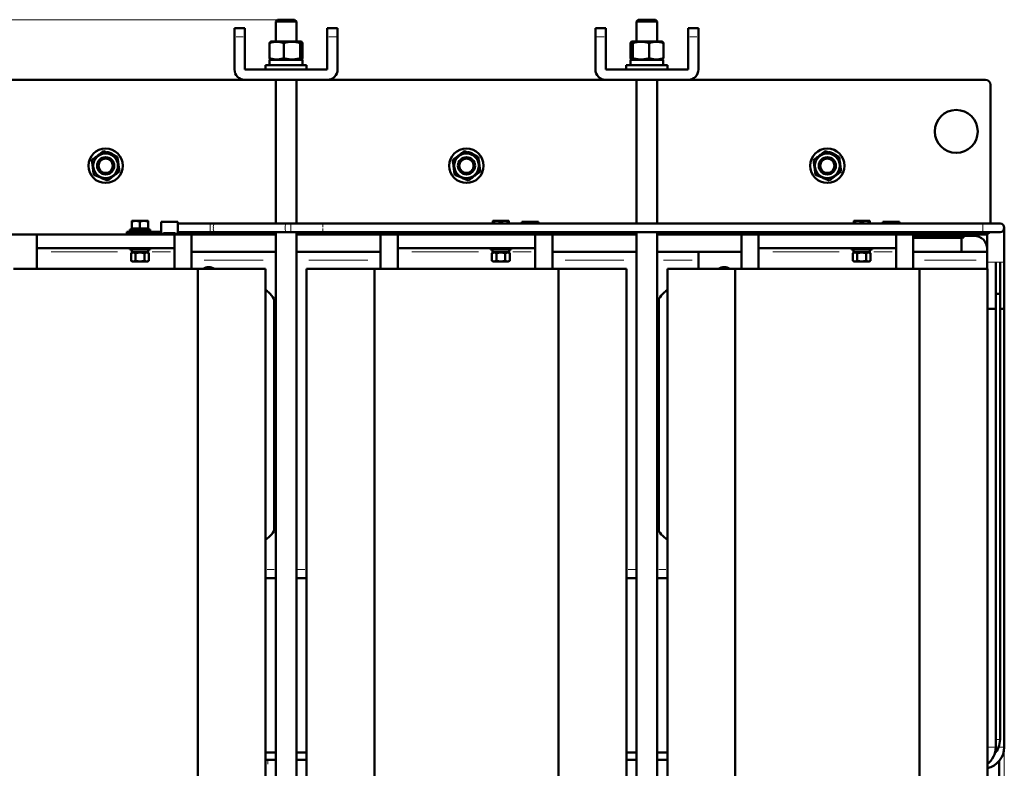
# Model space of a CAD drawing. Header units: millimetres. Extents: x 0 to 1498, y 0 to 2100.
# Tile 4 of 7: x 535 to 1108, y 720 to 1156. Entities that reach past the tile are written whole.
import ezdxf

# ---------------------------------------------------------------- set-up
doc = ezdxf.new("R2010")
doc.units = ezdxf.units.MM
doc.header["$LTSCALE"] = 5
doc.linetypes.add('SLD-Сплошная', pattern=[0])
doc.styles.add('SLDTEXTSTYLE0', font='TXT', dxfattribs={"width": 0.7})
doc.styles.add('SLDTEXTSTYLE1', font='TXT', dxfattribs={"width": 0.7, "bigfont": 'bigfont'})
doc.dimstyles.new('SLDDIMSTYLE0', dxfattribs={"dimtxt": 25, "dimasz": 25, "dimexe": 0, "dimexo": 0.0625, "dimgap": 6.25, "dimtad": 2, "dimdec": 1, "dimrnd": 1e-09, "dimzin": 12, "dimdsep": 46, "dimtxsty": 'SLDTEXTSTYLE0', "dimsah": 1, "dimcen": 0.09, "dimadec": 0, "dimazin": 3, "dimtfac": 1, "dimtdec": 3, "dimtofl": 0, "dimtmove": 0, "dimatfit": 3, "dimfxl": 1, "dimfrac": 2, "dimtolj": 1, "dimtzin": 12, "dimarcsym": 0})

# ---------------------------------------------------------------- blocks, each defined once
blk = doc.blocks.new('_D')
at = {"color": 7, "linetype": 'SLD-Сплошная', "lineweight": 0}
for p, q in [((1107.76, 732.47), (1107.76, 375.78)), ((484.78, 520.73), (484.78, 375.78)), ((484.78, 380.78), (1107.76, 380.78))]:
    blk.add_line(p, q, dxfattribs=at)
at = {"color": 7, "linetype": 'SLD-Сплошная', "lineweight": 18}
for points in [[(484.78, 380.78), (509.78, 376.94), (509.78, 384.63)], [(1107.76, 380.78), (1082.76, 384.63), (1082.76, 376.94)]]:
    blk.add_solid(points, dxfattribs=at)
at = {"color": 7, "linetype": 'SLD-Сплошная', "lineweight": 18, "insert": (786.5, 413.01), "char_height": 25, "attachment_point": 1, "style": 'SLDTEXTSTYLE1'}
blk.add_mtext('Ш', dxfattribs=at)
blk = doc.blocks.new('_D_1')
at = {"color": 7, "linetype": 'SLD-Сплошная', "lineweight": 0}
for p, q in [((684.73, 1155.78), (389.78, 1155.78)), ((394.78, 470.78), (394.78, 1155.78)), ((484.73, 470.78), (389.78, 470.78))]:
    blk.add_line(p, q, dxfattribs=at)
at = {"color": 7, "linetype": 'SLD-Сплошная', "lineweight": 18}
for points in [[(394.78, 1155.78), (390.94, 1130.78), (398.63, 1130.78)], [(394.78, 470.78), (398.63, 495.78), (390.94, 495.78)]]:
    blk.add_solid(points, dxfattribs=at)
at = {"color": 7, "linetype": 'SLD-Сплошная', "lineweight": 18, "insert": (362.56, 805.28), "char_height": 25, "attachment_point": 1, "rotation": 90, "style": 'SLDTEXTSTYLE1'}
blk.add_mtext('В', dxfattribs=at)

msp = doc.modelspace()

# ---------------------------------------------------------------- linework, layer by layer
at = {"color": 7, "linetype": 'SLD-Сплошная', "lineweight": 50}
for p, q in [((684.78, 1155.78), (683.78, 1154.78)), ((683.78, 1154.78), (683.78, 1143.18)), ((695.78, 1154.78), (683.78, 1154.78)), ((694.78, 1155.78), (684.78, 1155.78)), ((695.78, 1154.78), (694.78, 1155.78)), ((695.78, 1143.18), (695.78, 1154.78)), ((894.78, 1155.78), (893.78, 1154.78)), ((893.78, 1154.78), (893.78, 1143.18)), ((905.78, 1154.78), (893.78, 1154.78)), ((904.78, 1155.78), (894.78, 1155.78)), ((905.78, 1154.78), (904.78, 1155.78)), ((905.78, 1143.18), (905.78, 1154.78)), ((665.78, 1150.78), (659.78, 1150.78)), ((659.78, 1145.78), (659.78, 1150.78)), ((665.78, 1150.78), (665.78, 1145.78)), ((713.78, 1150.78), (719.78, 1150.78)), ((713.78, 1145.78), (713.78, 1150.78)), ((719.78, 1145.78), (719.78, 1150.78)), ((875.78, 1150.78), (869.78, 1150.78)), ((869.78, 1150.78), (869.78, 1145.78)), ((875.78, 1150.78), (875.78, 1145.78)), ((923.78, 1150.78), (929.78, 1150.78)), ((923.78, 1145.78), (923.78, 1150.78)), ((929.78, 1145.78), (929.78, 1150.78)), ((659.78, 1126.78), (659.78, 1145.78)), ((665.78, 1145.78), (665.78, 1126.78)), ((680.18, 1133.4), (680.18, 1142.16)), ((680.69, 1142.91), (680.68, 1142.9)), ((681.16, 1143.18), (680.69, 1142.91)), ((698.41, 1143.18), (681.16, 1143.18)), ((688.43, 1133.4), (688.43, 1142.16)), ((698.03, 1133.4), (698.03, 1142.16)), ((698.88, 1142.91), (698.41, 1143.18)), ((699.38, 1133.4), (699.38, 1142.16)), ((713.78, 1126.78), (713.78, 1145.78)), ((719.78, 1145.78), (719.78, 1126.78)), ((869.78, 1126.78), (869.78, 1145.78)), ((875.78, 1145.78), (875.78, 1126.78)), ((890.18, 1142.16), (890.18, 1133.4)), ((891.16, 1143.18), (890.68, 1142.9)), ((908.41, 1143.18), (891.16, 1143.18)), ((891.54, 1142.16), (891.54, 1133.4)), ((901.14, 1142.16), (901.14, 1133.4)), ((908.89, 1142.9), (908.41, 1143.18)), ((909.38, 1133.4), (909.38, 1142.16)), ((923.78, 1126.78), (923.78, 1145.78)), ((929.78, 1145.78), (929.78, 1126.78)), ((677.78, 1129.28), (677.78, 1126.78)), ((701.78, 1129.28), (677.78, 1129.28)), ((680.23, 1132.38), (680.23, 1129.28)), ((699.33, 1132.38), (680.23, 1132.38)), ((680.71, 1132.64), (681.16, 1132.38)), ((698.41, 1132.38), (698.86, 1132.64)), ((699.33, 1129.28), (699.33, 1132.38)), ((701.78, 1126.78), (701.78, 1129.28)), ((887.78, 1129.28), (887.78, 1126.78)), ((911.78, 1129.28), (887.78, 1129.28)), ((890.23, 1132.38), (890.23, 1129.28)), ((909.33, 1132.38), (890.23, 1132.38)), ((890.71, 1132.64), (891.16, 1132.38)), ((908.41, 1132.38), (908.86, 1132.64)), ((909.33, 1129.28), (909.33, 1132.38)), ((911.78, 1126.78), (911.78, 1129.28)), ((665.78, 1126.78), (713.78, 1126.78)), ((875.78, 1126.78), (923.78, 1126.78)), ((492.78, 1120.78), (665.78, 1120.78)), ((713.78, 1120.78), (665.78, 1120.78)), ((683.78, 1120.78), (683.78, 1037.11)), ((695.78, 1037.11), (695.78, 1120.78)), ((713.78, 1120.78), (875.78, 1120.78)), ((923.78, 1120.78), (875.78, 1120.78)), ((893.78, 1120.78), (893.78, 1037.11)), ((905.78, 1037.11), (905.78, 1120.78)), ((923.78, 1120.78), (1096.78, 1120.78)), ((1099.78, 1117.78), (1099.78, 1037.11)), ((587.66, 1077.71), (587.83, 1078.13)), ((589.16, 1077.43), (589.83, 1076.93)), ((797.66, 1077.71), (797.83, 1078.13)), ((799.16, 1077.43), (799.83, 1076.93)), ((1007.66, 1077.71), (1007.83, 1078.13)), ((1009.16, 1077.43), (1009.83, 1076.93)), ((602.45, 1038.66), (600.12, 1038.66)), ((600.12, 1034.28), (600.12, 1038.4)), ((607.12, 1038.66), (602.45, 1038.66)), ((604.79, 1034.28), (604.79, 1038.4)), ((609.46, 1038.66), (607.12, 1038.66)), ((609.46, 1038.4), (609.46, 1034.28)), ((626.78, 1038.15), (617.07, 1038.15)), ((645.55, 1037.11), (626.78, 1037.11)), ((648.16, 1037.11), (645.55, 1037.11)), ((689.91, 1037.11), (648.16, 1037.11)), ((692.52, 1037.11), (689.91, 1037.11)), ((711.19, 1037.11), (692.52, 1037.11)), ((1095.26, 1037.11), (711.19, 1037.11)), ((812.45, 1038.66), (810.12, 1038.66)), ((810.12, 1037.11), (810.12, 1038.4)), ((817.12, 1038.66), (812.45, 1038.66)), ((814.79, 1037.11), (814.79, 1038.4)), ((819.46, 1038.66), (817.12, 1038.66)), ((819.46, 1038.4), (819.46, 1037.11)), ((836.78, 1038.15), (827.07, 1038.15)), ((855.99, 1037.11), (836.78, 1037.11)), ((857.76, 1037.11), (855.99, 1037.11)), ((889.41, 1037.11), (857.76, 1037.11)), ((891.17, 1037.11), (889.41, 1037.11)), ((980.28, 1037.11), (891.17, 1037.11)), ((1092.76, 1037.11), (980.28, 1037.11)), ((1022.45, 1038.66), (1020.12, 1038.66)), ((1020.12, 1037.11), (1020.12, 1038.4)), ((1027.12, 1038.66), (1022.45, 1038.66)), ((1024.79, 1037.11), (1024.79, 1038.4)), ((1029.46, 1038.66), (1027.12, 1038.66)), ((1029.46, 1038.4), (1029.46, 1037.11)), ((1046.78, 1038.15), (1037.07, 1038.15)), ((1102.76, 1037.11), (1092.76, 1037.11)), ((1105.26, 1037.11), (1095.26, 1037.11)), ((597.16, 1032.39), (597.16, 1031.21)), ((598.79, 1033.68), (598.79, 1032.43)), ((604.79, 1033.68), (598.79, 1033.68)), ((600.12, 1034.28), (602.45, 1034.28)), ((601.79, 1032.43), (601.79, 1032.39)), ((602.45, 1034.28), (604.79, 1034.28)), ((604.79, 1034.28), (607.12, 1034.28)), ((610.79, 1033.68), (604.79, 1033.68)), ((607.12, 1034.28), (609.46, 1034.28)), ((607.79, 1032.39), (607.79, 1032.43)), ((608.47, 1031.21), (608.47, 1032.39)), ((608.92, 1033.68), (609.46, 1034.28)), ((610.79, 1032.43), (610.79, 1033.68)), ((626.78, 1032.11), (645.55, 1032.11)), ((645.55, 1032.11), (648.16, 1032.11)), ((648.16, 1032.11), (689.91, 1032.11)), ((683.78, 1032.11), (683.78, 526.78)), ((689.91, 1032.11), (692.52, 1032.11)), ((692.52, 1032.11), (711.19, 1032.11)), ((695.78, 526.78), (695.78, 1032.11)), ((711.19, 1032.11), (1095.26, 1032.11)), ((807.16, 1032.11), (807.16, 1031.21)), ((818.47, 1031.21), (818.47, 1032.11)), ((893.78, 1032.11), (893.78, 526.78)), ((905.78, 526.78), (905.78, 1032.11)), ((1017.16, 1032.11), (1017.16, 1031.21)), ((1028.47, 1031.21), (1028.47, 1032.11)), ((1095.26, 1032.11), (1105.26, 1032.11)), ((1107.76, 1014.61), (1107.76, 1034.61)), ((544.78, 1030.78), (492.78, 1030.78)), ((544.78, 1030.78), (544.78, 1022.78)), ((544.78, 1030.78), (624.78, 1030.78)), ((601.79, 1031.21), (601.79, 1030.78)), ((607.79, 1030.78), (607.79, 1031.21)), ((617.07, 1031.22), (618.45, 1031.22)), ((618.45, 1031.21), (626.78, 1031.21)), ((683.78, 1030.78), (624.78, 1030.78)), ((624.78, 1022.78), (624.78, 1030.78)), ((634.78, 1030.78), (634.78, 1010.78)), ((754.78, 1030.78), (695.78, 1030.78)), ((744.78, 1010.78), (744.78, 1030.78)), ((754.78, 1030.78), (834.78, 1030.78)), ((754.78, 1030.78), (754.78, 1022.78)), ((811.79, 1031.21), (811.79, 1030.78)), ((817.79, 1030.78), (817.79, 1031.21)), ((827.07, 1031.22), (828.45, 1031.22)), ((828.45, 1031.21), (836.78, 1031.21)), ((893.78, 1030.78), (834.78, 1030.78)), ((834.78, 1022.78), (834.78, 1030.78)), ((844.78, 1030.78), (844.78, 1010.78)), ((964.78, 1030.78), (905.78, 1030.78)), ((954.78, 1010.78), (954.78, 1030.78)), ((1044.78, 1030.78), (964.78, 1030.78)), ((964.78, 1030.78), (964.78, 1022.78)), ((1021.79, 1031.21), (1021.79, 1030.78)), ((1027.79, 1030.78), (1027.79, 1031.21)), ((1037.07, 1031.22), (1038.45, 1031.22)), ((1038.45, 1031.21), (1046.78, 1031.21)), ((1096.78, 1030.78), (1044.78, 1030.78)), ((1044.78, 1022.78), (1044.78, 1030.78)), ((1054.78, 1030.78), (1054.78, 1010.78)), ((1054.78, 1030.02), (1090.26, 1030.02)), ((1054.78, 1028.78), (1083.28, 1028.78)), ((1082.78, 1020.78), (1082.78, 1028.78)), ((1084.28, 1029.78), (1084.28, 1030.02)), ((1097.76, 1030.94), (1097.76, 1014.61)), ((544.78, 1022.78), (624.78, 1022.78)), ((544.78, 1022.78), (544.78, 1020.78)), ((544.78, 1020.78), (544.78, 1010.78)), ((598.79, 1022.78), (598.79, 1021.96)), ((598.79, 1021.96), (604.79, 1021.96)), ((600.48, 1020.41), (599.59, 1019.9)), ((600.01, 1021.96), (600.01, 1020.41)), ((609.56, 1020.41), (600.01, 1020.41)), ((604.79, 1021.96), (610.79, 1021.96)), ((609.99, 1019.9), (609.1, 1020.41)), ((609.56, 1020.41), (609.56, 1021.96)), ((610.79, 1021.96), (610.79, 1022.78)), ((624.78, 1022.78), (624.78, 1020.78)), ((624.78, 1020.78), (624.78, 1010.78)), ((634.78, 1020.78), (683.78, 1020.78)), ((695.78, 1020.78), (744.78, 1020.78)), ((754.78, 1022.78), (834.78, 1022.78)), ((754.78, 1022.78), (754.78, 1020.78)), ((754.78, 1020.78), (754.78, 1010.78)), ((808.79, 1022.78), (808.79, 1021.96)), ((808.79, 1021.96), (814.79, 1021.96)), ((810.48, 1020.41), (809.59, 1019.9)), ((810.01, 1021.96), (810.01, 1020.41)), ((810.01, 1020.41), (819.56, 1020.41)), ((814.79, 1021.96), (820.79, 1021.96)), ((819.99, 1019.9), (819.1, 1020.41)), ((819.56, 1020.41), (819.56, 1021.96)), ((820.79, 1021.96), (820.79, 1022.78)), ((834.78, 1022.78), (834.78, 1020.78)), ((834.78, 1020.78), (834.78, 1010.78)), ((844.78, 1020.78), (893.78, 1020.78)), ((905.78, 1020.78), (954.78, 1020.78)), ((929.78, 1020.78), (929.78, 1010.78)), ((1044.78, 1022.78), (964.78, 1022.78)), ((964.78, 1020.78), (964.78, 1022.78)), ((964.78, 1020.78), (964.78, 1010.78)), ((1018.79, 1022.78), (1018.79, 1021.96)), ((1018.79, 1021.96), (1024.79, 1021.96)), ((1020.48, 1020.41), (1019.59, 1019.9)), ((1020.01, 1021.96), (1020.01, 1020.41)), ((1020.01, 1020.41), (1029.56, 1020.41)), ((1024.79, 1021.96), (1030.79, 1021.96)), ((1029.99, 1019.9), (1029.1, 1020.41)), ((1029.56, 1020.41), (1029.56, 1021.96)), ((1030.79, 1021.96), (1030.79, 1022.78)), ((1044.78, 1022.78), (1044.78, 1020.78)), ((1044.78, 1020.78), (1044.78, 1010.78)), ((1097.76, 1020.78), (1054.78, 1020.78)), ((599.59, 1015.52), (599.59, 1019.9)), ((599.59, 1015.52), (600.48, 1015.01)), ((609.1, 1015.01), (600.48, 1015.01)), ((602.19, 1015.52), (602.19, 1019.9)), ((607.39, 1015.52), (607.39, 1019.9)), ((609.1, 1015.01), (609.99, 1015.52)), ((609.99, 1019.9), (609.99, 1015.52)), ((809.59, 1015.52), (809.59, 1019.9)), ((809.59, 1015.52), (810.48, 1015.01)), ((819.1, 1015.01), (810.48, 1015.01)), ((812.19, 1015.52), (812.19, 1019.9)), ((817.39, 1015.52), (817.39, 1019.9)), ((819.1, 1015.01), (819.99, 1015.52)), ((819.99, 1019.9), (819.99, 1015.52)), ((1019.59, 1015.52), (1019.59, 1019.9)), ((1019.59, 1015.52), (1020.48, 1015.01)), ((1029.1, 1015.01), (1020.48, 1015.01)), ((1022.19, 1015.52), (1022.19, 1019.9)), ((1027.39, 1015.52), (1027.39, 1019.9)), ((1029.1, 1015.01), (1029.99, 1015.52)), ((1029.99, 1019.9), (1029.99, 1015.52)), ((1097.76, 1014.61), (1097.76, 1010.78)), ((1097.76, 1014.61), (1097.76, 1010.78)), ((1102.76, 732.52), (1102.76, 1014.61)), ((1102.76, 987.61), (1102.76, 1014.61)), ((1105.26, 996.27), (1105.26, 1014.61)), ((1105.26, 736.85), (1105.26, 1014.61)), ((1107.76, 987.61), (1107.76, 1014.61)), ((1107.76, 732.52), (1107.76, 1014.61)), ((531.18, 1010.78), (638.39, 1010.78)), ((638.39, 1010.78), (638.39, 630.78)), ((638.39, 1010.78), (677.9, 1010.78)), ((677.9, 630.78), (677.9, 1010.78)), ((701.67, 1010.78), (701.67, 630.78)), ((701.67, 1010.78), (741.18, 1010.78)), ((741.18, 630.78), (741.18, 1010.78)), ((741.18, 1010.78), (848.39, 1010.78)), ((848.39, 1010.78), (848.39, 630.78)), ((848.39, 1010.78), (887.9, 1010.78)), ((887.9, 630.78), (887.9, 1010.78)), ((911.67, 1010.78), (911.67, 630.78)), ((911.67, 1010.78), (951.18, 1010.78)), ((951.18, 630.78), (951.18, 1010.78)), ((951.18, 1010.78), (1058.39, 1010.78)), ((1058.39, 1010.78), (1058.39, 630.78)), ((1058.39, 1010.78), (1097.9, 1010.78)), ((1097.9, 630.78), (1097.9, 1010.78)), ((682.78, 858.3), (682.78, 993.26)), ((906.78, 993.26), (906.78, 858.3)), ((1102.76, 996.27), (1105.26, 996.27)), ((1097.9, 987.61), (1102.76, 987.61)), ((1105.26, 987.61), (1107.76, 987.61)), ((683.78, 830.78), (677.9, 830.78)), ((701.67, 830.78), (695.78, 830.78)), ((893.78, 830.78), (887.9, 830.78)), ((911.67, 830.78), (905.78, 830.78)), ((683.78, 729.35), (677.9, 729.35)), ((701.67, 729.35), (695.78, 729.35)), ((893.78, 729.35), (887.9, 729.35)), ((911.67, 729.35), (905.78, 729.35)), ((679.24, 725.02), (677.9, 725.02)), ((683.78, 725.02), (679.23, 725.02)), ((701.67, 725.02), (695.78, 725.02)), ((893.78, 725.02), (887.9, 725.02)), ((911.67, 725.02), (905.78, 725.02)), ((1104.78, 724.43), (1104.78, 715.78))]:
    msp.add_line(p, q, dxfattribs=at)
at = {"color": 8, "linetype": 'SLD-Сплошная', "lineweight": 18}
for p, q in [((660.68, 1145.78), (664.88, 1145.78)), ((714.68, 1145.78), (718.88, 1145.78)), ((870.68, 1145.78), (874.88, 1145.78)), ((924.68, 1145.78), (928.88, 1145.78)), ((692.52, 1037.11), (692.52, 1032.11)), ((625.32, 1032), (618.52, 1032)), ((835.32, 1032), (828.52, 1032)), ((1045.32, 1032), (1038.52, 1032)), ((1084.28, 1029.78), (1054.78, 1029.78)), ((1090.26, 1030.02), (1090.26, 1030.78)), ((591.73, 1020.78), (553.07, 1020.78)), ((622.5, 1020.78), (611.85, 1020.78)), ((801.73, 1020.78), (763.07, 1020.78)), ((832.5, 1020.78), (821.85, 1020.78)), ((1011.73, 1020.78), (973.07, 1020.78)), ((1042.5, 1020.78), (1031.85, 1020.78)), ((676.43, 1015.78), (642.13, 1015.78)), ((737.43, 1015.78), (703.13, 1015.78)), ((886.43, 1015.78), (852.13, 1015.78)), ((926.18, 1015.78), (909.38, 1015.78)), ((1091.31, 1015.78), (1061.23, 1015.78)), ((1097.76, 1014.61), (1102.76, 1014.61)), ((1102.76, 1014.61), (1105.26, 1014.61)), ((1105.26, 1014.61), (1107.76, 1014.61)), ((682.9, 835.78), (678.78, 835.78)), ((700.79, 835.78), (696.67, 835.78)), ((892.9, 835.78), (888.78, 835.78)), ((910.79, 835.78), (906.67, 835.78)), ((1102.76, 736.85), (1105.26, 736.85)), ((1097.9, 732.52), (1102.76, 732.52)), ((1104.49, 732.52), (1107.76, 732.52))]:
    msp.add_line(p, q, dxfattribs=at)
at = {"color": 7, "linetype": 'SLD-Сплошная', "lineweight": 50, "flags": 128}
for points in [[(585.7, 1078.69), (586.23, 1078.61), (587.83, 1078.13)], [(795.7, 1078.69), (796.23, 1078.61), (797.83, 1078.13)], [(1005.7, 1078.69), (1006.23, 1078.61), (1007.83, 1078.13)], [(644.6, 1011.78), (644.78, 1011.78), (644.97, 1011.78)]]:
    msp.add_lwpolyline(points, dxfattribs=at)
at = {"color": 8, "linetype": 'SLD-Сплошная', "lineweight": 18, "flags": 128}
for points in [[(645.55, 1037.11), (645.55, 1036.92), (645.55, 1036.38), (645.55, 1035.57), (645.55, 1034.61), (645.55, 1033.65), (645.55, 1032.84), (645.55, 1032.3), (645.55, 1032.11), (645.55, 1032.11)], [(689.91, 1037.11), (689.66, 1036.92), (689.45, 1036.38), (689.3, 1035.57), (689.25, 1034.61), (689.3, 1033.65), (689.45, 1032.84), (689.66, 1032.3), (689.91, 1032.11), (689.91, 1032.11)], [(1095.26, 1034.61), (1095.26, 1035.57), (1095.26, 1036.38), (1095.26, 1036.92), (1095.26, 1037.11)], [(1095.26, 1032.11), (1095.26, 1032.3), (1095.26, 1032.84), (1095.26, 1033.65), (1095.26, 1034.61)]]:
    msp.add_lwpolyline(points, dxfattribs=at)
at = {"color": 7, "linetype": 'SLD-Сплошная', "lineweight": 50}
for centre, radius in [((1079.78, 1090.78), 12.5), ((584.78, 1070.78), 10), ((584.78, 1070.78), 7.19), ((794.78, 1070.78), 10), ((794.78, 1070.78), 7.19), ((1004.78, 1070.78), 10), ((1004.78, 1070.78), 7.19), ((584.78, 1070.78), 5), ((584.78, 1070.78), 4.17), ((794.78, 1070.78), 5), ((794.78, 1070.78), 4.17), ((1004.78, 1070.78), 5), ((1004.78, 1070.78), 4.17)]:
    msp.add_circle(centre, radius, dxfattribs=at)
for centre, radius, start, end in [((665.78, 1126.78), 6, 180, 270), ((713.78, 1126.78), 6, 270, 0), ((875.78, 1126.78), 6, 180, 270), ((923.78, 1126.78), 6, 270, 0), ((1096.78, 1117.78), 3, 0, 90), ((584.78, 1070.78), 7.96, 56.67553, 67.47733), ((794.78, 1070.78), 7.96, 56.67553, 67.47733), ((1004.78, 1070.78), 7.96, 56.67553, 67.47733), ((1105.26, 1034.61), 2.5, 270, 90), ((1096.78, 1033.78), 3, 270, 326.14574), ((1083.28, 1029.78), 1, 270, 0), ((1090.26, 1022.52), 7.5, 360, 90), ((644.78, 1005.78), 6, 56.44269, 123.55731), ((944.78, 1005.78), 6, 56.44269, 123.55731), ((669.78, 985.78), 15, 21.03904, 57.48446), ((919.78, 985.78), 15, 122.51552, 158.96091), ((669.78, 865.78), 15, 302.51554, 338.96096), ((919.78, 865.78), 15, 201.03909, 237.48448), ((1092.76, 736.85), 12.5, 318.46304, 0), ((1090.26, 732.52), 12.5, 307.01146, 0), ((1095.26, 732.52), 12.5, 281.65246, 0)]:
    msp.add_arc(centre, radius, start, end, dxfattribs=at)
at = {"color": 8, "linetype": 'SLD-Сплошная', "lineweight": 18}
for centre, start, end in [((650.39, 1035.19), 139.27592, 191.42594), ((650.39, 1034.03), 168.57406, 220.72408)]:
    msp.add_arc(centre, 2.94, start, end, dxfattribs=at)
at = {"color": 7, "linetype": 'SLD-Сплошная', "lineweight": 50}
for points, knots in [([(680.18, 1142.16), (680.86, 1142.41), (681.54, 1142.61), (682.91, 1142.89), (683.6, 1142.96), (684.65, 1142.97), (685, 1142.95), (685.7, 1142.87), (686.05, 1142.82), (687.08, 1142.61), (687.76, 1142.41), (688.43, 1142.16)], [0, 0, 0, 0, 0.25, 0.25, 0.5, 0.5, 0.625, 0.625, 0.75, 0.75, 1, 1, 1, 1]), ([(680.71, 1142.88), (680.64, 1142.84), (680.46, 1142.74), (680.29, 1142.38), (680.18, 1142.16)], [0, 0, 0, 0, 0.394844, 1, 1, 1, 1]), ([(688.43, 1142.16), (689.22, 1142.41), (690.01, 1142.61), (691.61, 1142.89), (692.41, 1142.96), (693.63, 1142.97), (694.03, 1142.95), (694.84, 1142.87), (695.25, 1142.82), (696.46, 1142.61), (697.25, 1142.41), (698.03, 1142.16)], [0, 0, 0, 0, 0.25, 0.25, 0.5, 0.5, 0.625, 0.625, 0.75, 0.75, 1, 1, 1, 1]), ([(698.03, 1142.16), (698.14, 1142.41), (698.25, 1142.61), (698.48, 1142.89), (698.59, 1142.96), (698.76, 1142.97), (698.82, 1142.95), (698.94, 1142.87), (698.99, 1142.82), (699.16, 1142.61), (699.27, 1142.41), (699.38, 1142.16)], [0, 0, 0, 0, 0.25, 0.25, 0.5, 0.5, 0.625, 0.625, 0.75, 0.75, 1, 1, 1, 1]), ([(890.18, 1142.16), (890.29, 1142.41), (890.41, 1142.61), (890.63, 1142.89), (890.74, 1142.96), (890.92, 1142.97), (890.97, 1142.95), (891.09, 1142.87), (891.15, 1142.82), (891.31, 1142.61), (891.43, 1142.41), (891.54, 1142.16)], [0, 0, 0, 0, 0.25, 0.25, 0.5, 0.5, 0.625, 0.625, 0.75, 0.75, 1, 1, 1, 1]), ([(891.54, 1142.16), (892.32, 1142.41), (893.11, 1142.61), (894.7, 1142.89), (895.5, 1142.96), (896.73, 1142.97), (897.13, 1142.95), (897.95, 1142.87), (898.35, 1142.82), (899.55, 1142.61), (900.35, 1142.41), (901.14, 1142.16)], [0, 0, 0, 0, 0.25, 0.25, 0.5, 0.5, 0.625, 0.625, 0.75, 0.75, 1, 1, 1, 1]), ([(901.14, 1142.16), (901.81, 1142.41), (902.49, 1142.61), (903.86, 1142.89), (904.55, 1142.96), (905.6, 1142.97), (905.96, 1142.95), (906.65, 1142.87), (907, 1142.82), (908.03, 1142.61), (908.71, 1142.41), (909.38, 1142.16)], [0, 0, 0, 0, 0.25, 0.25, 0.5, 0.5, 0.625, 0.625, 0.75, 0.75, 1, 1, 1, 1]), ([(909.38, 1142.16), (909.27, 1142.41), (909.1, 1142.78), (908.92, 1142.84), (908.86, 1142.86)], [0, 0, 0, 0, 0.682894, 1, 1, 1, 1]), ([(688.43, 1133.4), (687.76, 1133.16), (687.08, 1132.96), (685.71, 1132.68), (685.02, 1132.6), (683.97, 1132.6), (683.61, 1132.62), (682.92, 1132.69), (682.57, 1132.74), (681.54, 1132.95), (680.86, 1133.16), (680.18, 1133.4)], [0, 0, 0, 0, 0.25, 0.25, 0.5, 0.5, 0.625, 0.625, 0.75, 0.75, 1, 1, 1, 1]), ([(698.03, 1133.4), (697.25, 1133.16), (696.46, 1132.96), (694.86, 1132.68), (694.06, 1132.6), (692.83, 1132.6), (692.42, 1132.62), (691.61, 1132.69), (691.21, 1132.74), (690.01, 1132.95), (689.22, 1133.16), (688.43, 1133.4)], [0, 0, 0, 0, 0.25, 0.25, 0.5, 0.5, 0.625, 0.625, 0.75, 0.75, 1, 1, 1, 1]), ([(699.38, 1133.4), (699.27, 1133.16), (699.16, 1132.95), (698.94, 1132.67), (698.82, 1132.6), (698.59, 1132.6), (698.48, 1132.67), (698.25, 1132.95), (698.14, 1133.16), (698.03, 1133.4)], [0, 0, 0, 0, 0.25, 0.25, 0.5, 0.5, 0.75, 0.75, 1, 1, 1, 1]), ([(891.54, 1133.4), (891.43, 1133.16), (891.32, 1132.96), (891.09, 1132.68), (890.98, 1132.6), (890.81, 1132.6), (890.75, 1132.62), (890.63, 1132.69), (890.58, 1132.74), (890.41, 1132.95), (890.3, 1133.16), (890.18, 1133.4)], [0, 0, 0, 0, 0.25, 0.25, 0.5, 0.5, 0.625, 0.625, 0.75, 0.75, 1, 1, 1, 1]), ([(901.14, 1133.4), (900.35, 1133.16), (899.56, 1132.96), (897.97, 1132.68), (897.16, 1132.6), (895.94, 1132.6), (895.53, 1132.62), (894.72, 1132.69), (894.31, 1132.74), (893.11, 1132.95), (892.32, 1133.16), (891.54, 1133.4)], [0, 0, 0, 0, 0.25, 0.25, 0.5, 0.5, 0.625, 0.625, 0.75, 0.75, 1, 1, 1, 1]), ([(909.38, 1133.4), (908.71, 1133.16), (908.03, 1132.96), (906.66, 1132.68), (905.97, 1132.6), (904.92, 1132.6), (904.57, 1132.62), (903.87, 1132.69), (903.52, 1132.74), (902.49, 1132.95), (901.81, 1133.16), (901.14, 1133.4)], [0, 0, 0, 0, 0.25, 0.25, 0.5, 0.5, 0.625, 0.625, 0.75, 0.75, 1, 1, 1, 1]), ([(583.66, 1079.37), (583.1, 1078.94), (582.53, 1078.5), (581.39, 1077.63), (580.81, 1077.19), (579.94, 1076.51), (579.64, 1076.29), (579.06, 1075.84), (578.77, 1075.62), (577.91, 1074.96), (577.35, 1074.53), (576.78, 1074.1)], [0, 0, 0, 0, 0.25, 0.25, 0.5, 0.5, 0.625, 0.625, 0.75, 0.75, 1, 1, 1, 1]), ([(591.66, 1076.05), (591, 1076.32), (590.35, 1076.59), (589.02, 1077.15), (588.34, 1077.42), (587.32, 1077.85), (586.98, 1077.99), (586.31, 1078.27), (585.97, 1078.41), (584.97, 1078.82), (584.31, 1079.1), (583.66, 1079.37)], [0, 0, 0, 0, 0.25, 0.25, 0.5, 0.5, 0.625, 0.625, 0.75, 0.75, 1, 1, 1, 1]), ([(793.66, 1079.37), (793.1, 1078.94), (792.53, 1078.5), (791.39, 1077.63), (790.81, 1077.19), (789.94, 1076.51), (789.64, 1076.29), (789.06, 1075.84), (788.77, 1075.62), (787.91, 1074.96), (787.35, 1074.53), (786.78, 1074.1)], [0, 0, 0, 0, 0.25, 0.25, 0.5, 0.5, 0.625, 0.625, 0.75, 0.75, 1, 1, 1, 1]), ([(801.66, 1076.05), (801, 1076.32), (800.35, 1076.59), (799.02, 1077.15), (798.34, 1077.42), (797.32, 1077.85), (796.98, 1077.99), (796.31, 1078.27), (795.97, 1078.41), (794.97, 1078.82), (794.31, 1079.1), (793.66, 1079.37)], [0, 0, 0, 0, 0.25, 0.25, 0.5, 0.5, 0.625, 0.625, 0.75, 0.75, 1, 1, 1, 1]), ([(1003.66, 1079.37), (1003.1, 1078.94), (1002.53, 1078.5), (1001.39, 1077.63), (1000.81, 1077.19), (999.94, 1076.51), (999.64, 1076.29), (999.06, 1075.84), (998.77, 1075.62), (997.91, 1074.96), (997.35, 1074.53), (996.78, 1074.1)], [0, 0, 0, 0, 0.25, 0.25, 0.5, 0.5, 0.625, 0.625, 0.75, 0.75, 1, 1, 1, 1]), ([(1011.66, 1076.05), (1011, 1076.32), (1010.35, 1076.59), (1009.02, 1077.15), (1008.34, 1077.42), (1007.32, 1077.85), (1006.98, 1077.99), (1006.31, 1078.27), (1005.97, 1078.41), (1004.97, 1078.82), (1004.31, 1079.1), (1003.66, 1079.37)], [0, 0, 0, 0, 0.25, 0.25, 0.5, 0.5, 0.625, 0.625, 0.75, 0.75, 1, 1, 1, 1]), ([(576.78, 1074.1), (576.88, 1073.4), (576.97, 1072.69), (577.16, 1071.26), (577.25, 1070.52), (577.44, 1069.08), (577.54, 1068.36), (577.73, 1066.93), (577.82, 1066.21), (577.91, 1065.51)], [0, 0, 0, 0, 0.25, 0.25, 0.5, 0.5, 0.75, 0.75, 1, 1, 1, 1]), ([(592.78, 1067.46), (592.69, 1068.17), (592.6, 1068.87), (592.41, 1070.31), (592.31, 1071.04), (592.12, 1072.49), (592.03, 1073.21), (591.84, 1074.64), (591.75, 1075.35), (591.66, 1076.05)], [0, 0, 0, 0, 0.25, 0.25, 0.5, 0.5, 0.75, 0.75, 1, 1, 1, 1]), ([(786.78, 1074.1), (786.88, 1073.4), (786.97, 1072.69), (787.16, 1071.26), (787.25, 1070.52), (787.44, 1069.08), (787.54, 1068.36), (787.73, 1066.93), (787.82, 1066.21), (787.91, 1065.51)], [0, 0, 0, 0, 0.25, 0.25, 0.5, 0.5, 0.75, 0.75, 1, 1, 1, 1]), ([(802.78, 1067.46), (802.69, 1068.17), (802.6, 1068.87), (802.41, 1070.31), (802.31, 1071.04), (802.12, 1072.49), (802.03, 1073.21), (801.84, 1074.64), (801.75, 1075.35), (801.66, 1076.05)], [0, 0, 0, 0, 0.25, 0.25, 0.5, 0.5, 0.75, 0.75, 1, 1, 1, 1]), ([(996.78, 1074.1), (996.88, 1073.4), (996.97, 1072.69), (997.16, 1071.26), (997.25, 1070.52), (997.44, 1069.08), (997.54, 1068.36), (997.73, 1066.93), (997.82, 1066.21), (997.91, 1065.51)], [0, 0, 0, 0, 0.25, 0.25, 0.5, 0.5, 0.75, 0.75, 1, 1, 1, 1]), ([(1012.78, 1067.46), (1012.69, 1068.17), (1012.6, 1068.87), (1012.41, 1070.31), (1012.31, 1071.04), (1012.12, 1072.49), (1012.03, 1073.21), (1011.84, 1074.64), (1011.75, 1075.35), (1011.66, 1076.05)], [0, 0, 0, 0, 0.25, 0.25, 0.5, 0.5, 0.75, 0.75, 1, 1, 1, 1]), ([(585.91, 1062.19), (586.47, 1062.63), (587.04, 1063.06), (588.18, 1063.93), (588.76, 1064.38), (589.63, 1065.05), (589.93, 1065.27), (590.51, 1065.72), (590.8, 1065.94), (591.66, 1066.6), (592.22, 1067.03), (592.78, 1067.46)], [0, 0, 0, 0, 0.25, 0.25, 0.5, 0.5, 0.625, 0.625, 0.75, 0.75, 1, 1, 1, 1]), ([(795.91, 1062.19), (796.47, 1062.63), (797.04, 1063.06), (798.18, 1063.93), (798.76, 1064.38), (799.63, 1065.05), (799.93, 1065.27), (800.51, 1065.72), (800.8, 1065.94), (801.66, 1066.6), (802.22, 1067.03), (802.78, 1067.46)], [0, 0, 0, 0, 0.25, 0.25, 0.5, 0.5, 0.625, 0.625, 0.75, 0.75, 1, 1, 1, 1]), ([(1005.91, 1062.19), (1006.47, 1062.63), (1007.04, 1063.06), (1008.18, 1063.93), (1008.76, 1064.38), (1009.63, 1065.05), (1009.93, 1065.27), (1010.51, 1065.72), (1010.8, 1065.94), (1011.66, 1066.6), (1012.22, 1067.03), (1012.78, 1067.46)], [0, 0, 0, 0, 0.25, 0.25, 0.5, 0.5, 0.625, 0.625, 0.75, 0.75, 1, 1, 1, 1]), ([(577.91, 1065.51), (578.56, 1065.24), (579.22, 1064.97), (580.55, 1064.42), (581.22, 1064.14), (582.24, 1063.72), (582.59, 1063.57), (583.26, 1063.29), (583.6, 1063.15), (584.6, 1062.74), (585.26, 1062.47), (585.91, 1062.19)], [0, 0, 0, 0, 0.25, 0.25, 0.5, 0.5, 0.625, 0.625, 0.75, 0.75, 1, 1, 1, 1]), ([(787.91, 1065.51), (788.56, 1065.24), (789.22, 1064.97), (790.55, 1064.42), (791.22, 1064.14), (792.24, 1063.72), (792.59, 1063.57), (793.26, 1063.29), (793.6, 1063.15), (794.6, 1062.74), (795.26, 1062.47), (795.91, 1062.19)], [0, 0, 0, 0, 0.25, 0.25, 0.5, 0.5, 0.625, 0.625, 0.75, 0.75, 1, 1, 1, 1]), ([(997.91, 1065.51), (998.56, 1065.24), (999.22, 1064.97), (1000.55, 1064.42), (1001.22, 1064.14), (1002.24, 1063.72), (1002.59, 1063.57), (1003.26, 1063.29), (1003.6, 1063.15), (1004.6, 1062.74), (1005.26, 1062.47), (1005.91, 1062.19)], [0, 0, 0, 0, 0.25, 0.25, 0.5, 0.5, 0.625, 0.625, 0.75, 0.75, 1, 1, 1, 1]), ([(617.07, 1033.9), (617.07, 1034.38), (617.07, 1034.86), (617.07, 1035.76), (617.07, 1036.19), (617.07, 1036.95), (617.07, 1037.28), (617.07, 1037.82), (617.07, 1038.02), (617.07, 1038.15)], [0, 0, 0, 0, 0.25, 0.25, 0.5, 0.5, 0.75, 0.75, 1, 1, 1, 1]), ([(626.78, 1038.15), (626.78, 1038.13), (626.78, 1038.09), (626.78, 1038.02), (626.78, 1037.95), (626.78, 1037.86), (626.78, 1037.77), (626.78, 1037.67), (626.78, 1037.46), (626.78, 1037.11), (626.78, 1036.58), (626.78, 1035.97), (626.78, 1035.43), (626.78, 1034.97), (626.78, 1034.62), (626.78, 1034.26), (626.78, 1034.02), (626.78, 1033.9)], [0, 0, 0, 0, 0.035779, 0.071367, 0.106838, 0.14227, 0.177739, 0.213322, 0.249095, 0.375492, 0.502031, 0.625493, 0.749019, 0.811945, 0.87447, 0.937015, 1, 1, 1, 1]), ([(827.07, 1038.15), (827.07, 1037.99), (827.07, 1037.77), (827.07, 1037.27), (827.07, 1037.11)], [0, 0, 0, 0, 0.690717, 1, 1, 1, 1]), ([(836.78, 1038.15), (836.78, 1037.99), (836.78, 1037.77), (836.78, 1037.27), (836.78, 1037.11)], [0, 0, 0, 0, 0.69073, 1, 1, 1, 1]), ([(1037.07, 1038.15), (1037.07, 1037.99), (1037.07, 1037.77), (1037.07, 1037.27), (1037.07, 1037.11)], [0, 0, 0, 0, 0.69073, 1, 1, 1, 1]), ([(1046.78, 1038.15), (1046.78, 1037.99), (1046.78, 1037.77), (1046.78, 1037.27), (1046.78, 1037.11)], [0, 0, 0, 0, 0.69073, 1, 1, 1, 1]), ([(597.16, 1032.39), (597.16, 1032.39), (597.36, 1032.39), (598.12, 1032.39), (598.69, 1032.39), (600.1, 1032.39), (600.95, 1032.39), (602.79, 1032.39), (603.79, 1032.39), (604.79, 1032.39)], [0, 0, 0, 0, 0.25, 0.25, 0.5, 0.5, 0.75, 0.75, 1, 1, 1, 1]), ([(604.79, 1032.39), (605.43, 1032.39), (606.07, 1032.39), (607.31, 1032.39), (607.91, 1032.39), (608.47, 1032.39)], [0, 0, 0, 0, 0.5, 0.5, 1, 1, 1, 1]), ([(608.47, 1032.39), (608.61, 1032.39), (608.87, 1032.39), (609.27, 1032.39), (609.67, 1032.39), (610.08, 1032.39), (610.49, 1032.39), (610.91, 1032.39), (611.33, 1032.39), (611.75, 1032.39), (612.18, 1032.39), (612.76, 1032.39), (613.49, 1032.39), (614.37, 1032.39), (615.26, 1032.39), (616.16, 1032.39), (616.76, 1032.39), (617.07, 1032.39)], [0, 0, 0, 0, 0.050138, 0.100181, 0.150152, 0.200076, 0.249977, 0.299882, 0.349813, 0.399796, 0.449855, 0.500015, 0.60019, 0.700079, 0.799878, 0.899787, 1, 1, 1, 1]), ([(617.07, 1031.22), (617.07, 1031.23), (617.07, 1031.31), (617.07, 1031.59), (617.07, 1031.78), (617.07, 1032)], [0, 0, 0, 0, 0.5, 0.5, 1, 1, 1, 1]), ([(626.78, 1033.9), (626.78, 1033.84), (626.78, 1033.7), (626.78, 1033.51), (626.78, 1033.31), (626.78, 1033.11), (626.78, 1032.88), (626.78, 1032.6), (626.78, 1032.3), (626.78, 1032.1), (626.78, 1032)], [0, 0, 0, 0, 0.101331, 0.202381, 0.303357, 0.404464, 0.505908, 0.67067, 0.83507, 1, 1, 1, 1]), ([(626.78, 1032), (626.78, 1031.97), (626.78, 1031.92), (626.78, 1031.84), (626.78, 1031.76), (626.78, 1031.66), (626.78, 1031.54), (626.78, 1031.42), (626.78, 1031.33), (626.78, 1031.26), (626.78, 1031.22), (626.78, 1031.22), (626.78, 1031.21)], [0, 0, 0, 0, 0.0612896, 0.1223697, 0.1835321, 0.2450677, 0.3722395, 0.5000694, 0.6272313, 0.7550708, 0.8773622, 1, 1, 1, 1]), ([(827.07, 1031.22), (827.07, 1031.23), (827.07, 1031.31), (827.07, 1031.59), (827.07, 1031.78), (827.07, 1032)], [0, 0, 0, 0, 0.5, 0.5, 1, 1, 1, 1]), ([(836.78, 1032), (836.78, 1031.97), (836.78, 1031.92), (836.78, 1031.84), (836.78, 1031.76), (836.78, 1031.66), (836.78, 1031.54), (836.78, 1031.42), (836.78, 1031.33), (836.78, 1031.26), (836.78, 1031.22), (836.78, 1031.22), (836.78, 1031.21)], [0, 0, 0, 0, 0.06129, 0.12237, 0.183532, 0.245068, 0.372239, 0.500069, 0.627231, 0.755071, 0.877362, 1, 1, 1, 1]), ([(1037.07, 1031.22), (1037.07, 1031.23), (1037.07, 1031.31), (1037.07, 1031.59), (1037.07, 1031.78), (1037.07, 1032)], [0, 0, 0, 0, 0.5, 0.5, 1, 1, 1, 1]), ([(1046.78, 1032), (1046.78, 1031.97), (1046.78, 1031.92), (1046.78, 1031.84), (1046.78, 1031.76), (1046.78, 1031.66), (1046.78, 1031.54), (1046.78, 1031.42), (1046.78, 1031.33), (1046.78, 1031.26), (1046.78, 1031.22), (1046.78, 1031.22), (1046.78, 1031.21)], [0, 0, 0, 0, 0.06129, 0.12237, 0.183532, 0.245068, 0.372239, 0.500069, 0.627231, 0.755071, 0.877362, 1, 1, 1, 1]), ([(604.79, 1031.21), (603.79, 1031.21), (602.79, 1031.21), (600.95, 1031.21), (600.1, 1031.21), (598.69, 1031.21), (598.12, 1031.21), (597.36, 1031.21), (597.16, 1031.21), (597.16, 1031.21)], [0, 0, 0, 0, 0.25, 0.25, 0.5, 0.5, 0.75, 0.75, 1, 1, 1, 1]), ([(608.47, 1031.21), (607.91, 1031.21), (607.31, 1031.21), (606.07, 1031.21), (605.43, 1031.21), (604.79, 1031.21)], [0, 0, 0, 0, 0.5, 0.5, 1, 1, 1, 1]), ([(617.07, 1031.21), (615.56, 1031.21), (614.06, 1031.21), (611.17, 1031.21), (609.78, 1031.21), (608.47, 1031.21)], [0, 0, 0, 0, 0.5, 0.5, 1, 1, 1, 1]), ([(814.79, 1031.21), (813.79, 1031.21), (812.79, 1031.21), (810.95, 1031.21), (810.1, 1031.21), (808.69, 1031.21), (808.12, 1031.21), (807.36, 1031.21), (807.16, 1031.21), (807.16, 1031.21)], [0, 0, 0, 0, 0.25, 0.25, 0.5, 0.5, 0.75, 0.75, 1, 1, 1, 1]), ([(818.47, 1031.21), (817.91, 1031.21), (817.31, 1031.21), (816.07, 1031.21), (815.43, 1031.21), (814.79, 1031.21)], [0, 0, 0, 0, 0.5, 0.5, 1, 1, 1, 1]), ([(827.07, 1031.21), (825.56, 1031.21), (824.06, 1031.21), (821.17, 1031.21), (819.78, 1031.21), (818.47, 1031.21)], [0, 0, 0, 0, 0.5, 0.5, 1, 1, 1, 1]), ([(1024.79, 1031.21), (1023.79, 1031.21), (1022.79, 1031.21), (1020.95, 1031.21), (1020.1, 1031.21), (1018.69, 1031.21), (1018.12, 1031.21), (1017.36, 1031.21), (1017.16, 1031.21), (1017.16, 1031.21)], [0, 0, 0, 0, 0.25, 0.25, 0.5, 0.5, 0.75, 0.75, 1, 1, 1, 1]), ([(1028.47, 1031.21), (1027.91, 1031.21), (1027.31, 1031.21), (1026.07, 1031.21), (1025.43, 1031.21), (1024.79, 1031.21)], [0, 0, 0, 0, 0.5, 0.5, 1, 1, 1, 1]), ([(1037.07, 1031.21), (1035.56, 1031.21), (1034.06, 1031.21), (1031.17, 1031.21), (1029.78, 1031.21), (1028.47, 1031.21)], [0, 0, 0, 0, 0.5, 0.5, 1, 1, 1, 1]), ([(599.59, 1019.9), (600.02, 1020.14), (600.45, 1020.3), (601.11, 1020.3), (601.33, 1020.26), (601.76, 1020.12), (601.98, 1020.02), (602.19, 1019.9)], [0, 0, 0, 0, 0.5, 0.5, 0.75, 0.75, 1, 1, 1, 1]), ([(602.19, 1019.9), (603.04, 1020.14), (603.9, 1020.3), (605.68, 1020.3), (606.54, 1020.14), (607.39, 1019.9)], [0, 0, 0, 0, 0.5, 0.5, 1, 1, 1, 1]), ([(607.39, 1019.9), (607.81, 1020.14), (608.24, 1020.3), (608.9, 1020.3), (609.13, 1020.26), (609.56, 1020.12), (609.77, 1020.02), (609.99, 1019.9)], [0, 0, 0, 0, 0.5, 0.5, 0.75, 0.75, 1, 1, 1, 1]), ([(809.59, 1019.9), (810.02, 1020.14), (810.45, 1020.3), (811.11, 1020.3), (811.33, 1020.26), (811.76, 1020.12), (811.98, 1020.02), (812.19, 1019.9)], [0, 0, 0, 0, 0.5, 0.5, 0.75, 0.75, 1, 1, 1, 1]), ([(812.19, 1019.9), (813.04, 1020.14), (813.9, 1020.3), (815.23, 1020.3), (815.67, 1020.26), (816.53, 1020.12), (816.96, 1020.02), (817.39, 1019.9)], [0, 0, 0, 0, 0.5, 0.5, 0.75, 0.75, 1, 1, 1, 1]), ([(817.39, 1019.9), (817.81, 1020.14), (818.24, 1020.3), (818.9, 1020.3), (819.13, 1020.26), (819.56, 1020.12), (819.77, 1020.02), (819.99, 1019.9)], [0, 0, 0, 0, 0.5, 0.5, 0.75, 0.75, 1, 1, 1, 1]), ([(1019.59, 1019.9), (1020.02, 1020.14), (1020.45, 1020.3), (1021.11, 1020.3), (1021.33, 1020.26), (1021.76, 1020.12), (1021.98, 1020.02), (1022.19, 1019.9)], [0, 0, 0, 0, 0.5, 0.5, 0.75, 0.75, 1, 1, 1, 1]), ([(1022.19, 1019.9), (1023.04, 1020.14), (1023.9, 1020.3), (1025.23, 1020.3), (1025.67, 1020.26), (1026.53, 1020.12), (1026.96, 1020.02), (1027.39, 1019.9)], [0, 0, 0, 0, 0.5, 0.5, 0.75, 0.75, 1, 1, 1, 1]), ([(1027.39, 1019.9), (1027.81, 1020.14), (1028.24, 1020.3), (1028.9, 1020.3), (1029.13, 1020.26), (1029.56, 1020.12), (1029.77, 1020.02), (1029.99, 1019.9)], [0, 0, 0, 0, 0.5, 0.5, 0.75, 0.75, 1, 1, 1, 1]), ([(602.19, 1015.52), (601.77, 1015.27), (601.34, 1015.12), (600.67, 1015.11), (600.45, 1015.15), (600.02, 1015.29), (599.81, 1015.39), (599.59, 1015.52)], [0, 0, 0, 0, 0.5, 0.5, 0.75, 0.75, 1, 1, 1, 1]), ([(607.39, 1015.52), (606.54, 1015.27), (605.68, 1015.12), (604.35, 1015.11), (603.91, 1015.15), (603.04, 1015.29), (602.62, 1015.39), (602.19, 1015.52)], [0, 0, 0, 0, 0.5, 0.5, 0.75, 0.75, 1, 1, 1, 1]), ([(609.99, 1015.52), (609.56, 1015.27), (609.13, 1015.12), (608.47, 1015.11), (608.25, 1015.15), (607.81, 1015.29), (607.6, 1015.39), (607.39, 1015.52)], [0, 0, 0, 0, 0.5, 0.5, 0.75, 0.75, 1, 1, 1, 1]), ([(812.19, 1015.52), (811.77, 1015.27), (811.34, 1015.12), (810.67, 1015.11), (810.45, 1015.15), (810.02, 1015.29), (809.81, 1015.39), (809.59, 1015.52)], [0, 0, 0, 0, 0.5, 0.5, 0.75, 0.75, 1, 1, 1, 1]), ([(817.39, 1015.52), (816.54, 1015.27), (815.68, 1015.12), (814.35, 1015.11), (813.91, 1015.15), (813.04, 1015.29), (812.62, 1015.39), (812.19, 1015.52)], [0, 0, 0, 0, 0.5, 0.5, 0.75, 0.75, 1, 1, 1, 1]), ([(819.99, 1015.52), (819.56, 1015.27), (819.13, 1015.12), (818.47, 1015.11), (818.25, 1015.15), (817.81, 1015.29), (817.6, 1015.39), (817.39, 1015.52)], [0, 0, 0, 0, 0.5, 0.5, 0.75, 0.75, 1, 1, 1, 1]), ([(1022.19, 1015.52), (1021.77, 1015.27), (1021.34, 1015.12), (1020.67, 1015.11), (1020.45, 1015.15), (1020.02, 1015.29), (1019.81, 1015.39), (1019.59, 1015.52)], [0, 0, 0, 0, 0.5, 0.5, 0.75, 0.75, 1, 1, 1, 1]), ([(1027.39, 1015.52), (1026.54, 1015.27), (1025.68, 1015.12), (1024.35, 1015.11), (1023.91, 1015.15), (1023.04, 1015.29), (1022.62, 1015.39), (1022.19, 1015.52)], [0, 0, 0, 0, 0.5, 0.5, 0.75, 0.75, 1, 1, 1, 1]), ([(1029.99, 1015.52), (1029.56, 1015.27), (1029.13, 1015.12), (1028.47, 1015.11), (1028.25, 1015.15), (1027.81, 1015.29), (1027.6, 1015.39), (1027.39, 1015.52)], [0, 0, 0, 0, 0.5, 0.5, 0.75, 0.75, 1, 1, 1, 1])]:
    msp.add_open_spline(points, degree=3, knots=knots, dxfattribs=at)
for points in [[(680.18, 1133.4), (680.36, 1133.02), (680.53, 1132.75), (680.71, 1132.64)], [(908.86, 1132.64), (909.04, 1132.75), (909.21, 1133.02), (909.38, 1133.4)], [(600.12, 1038.4), (600.89, 1038.56), (601.67, 1038.66), (602.45, 1038.66)], [(600.12, 1038.66), (600.12, 1038.66), (600.12, 1038.56), (600.12, 1038.4)], [(602.45, 1038.66), (603.24, 1038.66), (604.02, 1038.56), (604.79, 1038.4)], [(604.79, 1038.4), (605.56, 1038.56), (606.34, 1038.66), (607.12, 1038.66)], [(607.12, 1038.66), (607.91, 1038.66), (608.69, 1038.56), (609.46, 1038.4)], [(609.46, 1038.4), (609.46, 1038.56), (609.46, 1038.66), (609.46, 1038.66)], [(810.12, 1038.4), (810.89, 1038.56), (811.67, 1038.66), (812.45, 1038.66)], [(810.12, 1038.66), (810.12, 1038.66), (810.12, 1038.56), (810.12, 1038.4)], [(812.45, 1038.66), (813.24, 1038.66), (814.02, 1038.56), (814.79, 1038.4)], [(814.79, 1038.4), (815.56, 1038.56), (816.34, 1038.66), (817.12, 1038.66)], [(817.12, 1038.66), (817.91, 1038.66), (818.69, 1038.56), (819.46, 1038.4)], [(819.46, 1038.4), (819.46, 1038.56), (819.46, 1038.66), (819.46, 1038.66)], [(1020.12, 1038.4), (1020.89, 1038.56), (1021.67, 1038.66), (1022.45, 1038.66)], [(1020.12, 1038.66), (1020.12, 1038.66), (1020.12, 1038.56), (1020.12, 1038.4)], [(1022.45, 1038.66), (1023.24, 1038.66), (1024.02, 1038.56), (1024.79, 1038.4)], [(1024.79, 1038.4), (1025.56, 1038.56), (1026.34, 1038.66), (1027.12, 1038.66)], [(1027.12, 1038.66), (1027.91, 1038.66), (1028.69, 1038.56), (1029.46, 1038.4)], [(1029.46, 1038.4), (1029.46, 1038.56), (1029.46, 1038.66), (1029.46, 1038.66)], [(617.07, 1032), (617.07, 1032.59), (617.07, 1033.25), (617.07, 1033.9)], [(618.45, 1031.21), (618.45, 1031.21), (618.45, 1031.21), (618.45, 1031.22)], [(828.45, 1031.21), (828.45, 1031.21), (828.45, 1031.21), (828.45, 1031.22)], [(1038.45, 1031.21), (1038.45, 1031.21), (1038.45, 1031.21), (1038.45, 1031.22)]]:
    msp.add_open_spline(points, degree=3, dxfattribs=at)
at = {"color": 8, "linetype": 'SLD-Сплошная', "lineweight": 18}
for points, knots in [([(711.19, 1034.98), (711.19, 1035.18), (711.19, 1035.71), (711.19, 1036.12), (711.19, 1036.38)], [0, 0, 0, 0, 0.381022, 1, 1, 1, 1]), ([(711.19, 1034.24), (711.19, 1034.04), (711.19, 1033.51), (711.19, 1033.1), (711.19, 1032.84)], [0, 0, 0, 0, 0.381022, 1, 1, 1, 1]), ([(679.24, 724.88), (679.24, 724.86), (679.24, 724.8), (679.24, 724.32), (679.23, 723.51), (679.23, 722.85), (679.23, 722.52)], [0, 0, 0, 0, 0.071531, 0.381021, 0.69051, 1, 1, 1, 1])]:
    msp.add_open_spline(points, degree=3, knots=knots, dxfattribs=at)

# ---------------------------------------------------------------- dimensions: what is measured, and where the dimension line sits
at = {"color": 7, "linetype": 'SLD-Сплошная', "lineweight": 18}
dim = msp.add_linear_dim(base=(394.78, 1155.78), p1=(484.78, 470.78), p2=(684.78, 1155.78), angle=90, text='В', dimstyle='SLDDIMSTYLE0', dxfattribs=at)
dim.commit()
dim.dimension.update_dxf_attribs({"geometry": '_D_1', "text_midpoint": (394.78, 813.28), "dimtype": 160})
dim = msp.add_linear_dim(base=(1107.76, 380.78), p1=(484.78, 520.78), p2=(1107.76, 732.52), text='Ш', dimstyle='SLDDIMSTYLE0', dxfattribs=at)
dim.commit()
dim.dimension.update_dxf_attribs({"geometry": '_D', "text_midpoint": (796.27, 380.78), "dimtype": 160})

doc.saveas('drawing.dxf')
